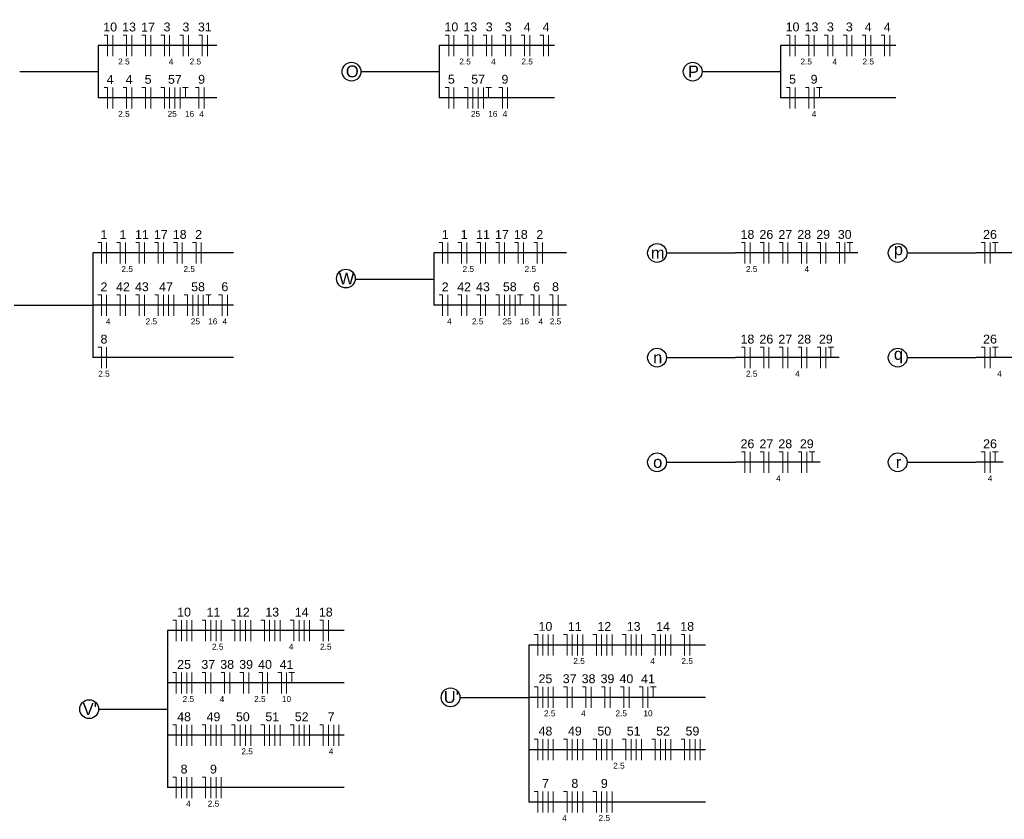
# Model space of a CAD drawing. Header units: millimetres. Extents: x 7 to 269, y 1 to 169.
# Tile 5 of 115: x 24 to 35, y 59 to 69. Entities that reach past the tile are written whole.
import ezdxf

# ---------------------------------------------------------------- set-up
doc = ezdxf.new("R2010")
doc.units = ezdxf.units.MM
doc.header["$MEASUREMENT"] = 0
doc.layers.add('Fiação - Marco Polo', color=3, linetype='Continuous', lineweight=9)
doc.layers.add('Linha de Chamada - Marco Polo', color=1, linetype='Continuous', lineweight=25)
doc.styles.add('Arial', font='arial.ttf')

msp = doc.modelspace()

# ---------------------------------------------------------------- linework, layer by layer
at = {"layer": 'Fiação - Marco Polo'}
for p, q in [((24.715, 68.475), (24.756, 68.475)), ((24.756, 68.225), (24.756, 68.475)), ((24.819, 68.225), (24.819, 68.475)), ((24.941, 68.475), (24.982, 68.475)), ((24.982, 68.225), (24.982, 68.475)), ((25.045, 68.225), (25.045, 68.475)), ((25.167, 68.475), (25.208, 68.475)), ((25.208, 68.225), (25.208, 68.475)), ((25.271, 68.225), (25.271, 68.475)), ((25.393, 68.475), (25.435, 68.475)), ((25.435, 68.225), (25.435, 68.475)), ((25.497, 68.225), (25.497, 68.475)), ((25.619, 68.475), (25.661, 68.475)), ((25.661, 68.225), (25.661, 68.475)), ((25.723, 68.225), (25.723, 68.475)), ((25.845, 68.475), (25.887, 68.475)), ((25.887, 68.225), (25.887, 68.475)), ((25.949, 68.225), (25.949, 68.475)), ((28.79, 68.475), (28.832, 68.475)), ((28.832, 68.225), (28.832, 68.475)), ((28.894, 68.225), (28.894, 68.475)), ((29.016, 68.475), (29.058, 68.475)), ((29.058, 68.225), (29.058, 68.475)), ((29.121, 68.225), (29.121, 68.475)), ((29.242, 68.475), (29.284, 68.475)), ((29.284, 68.225), (29.284, 68.475)), ((29.347, 68.225), (29.347, 68.475)), ((29.469, 68.475), (29.51, 68.475)), ((29.51, 68.225), (29.51, 68.475)), ((29.573, 68.225), (29.573, 68.475)), ((29.695, 68.475), (29.736, 68.475)), ((29.736, 68.225), (29.736, 68.475)), ((29.799, 68.225), (29.799, 68.475)), ((29.921, 68.475), (29.963, 68.475)), ((29.963, 68.225), (29.963, 68.475)), ((30.025, 68.225), (30.025, 68.475)), ((32.866, 68.475), (32.908, 68.475)), ((32.908, 68.225), (32.908, 68.475)), ((32.97, 68.225), (32.97, 68.475)), ((33.092, 68.475), (33.134, 68.475)), ((33.134, 68.225), (33.134, 68.475)), ((33.196, 68.225), (33.196, 68.475)), ((33.318, 68.475), (33.36, 68.475)), ((33.36, 68.225), (33.36, 68.475)), ((33.422, 68.225), (33.422, 68.475)), ((33.544, 68.475), (33.586, 68.475)), ((33.586, 68.225), (33.586, 68.475)), ((33.648, 68.225), (33.648, 68.475)), ((33.77, 68.475), (33.812, 68.475)), ((33.812, 68.225), (33.812, 68.475)), ((33.875, 68.225), (33.875, 68.475)), ((33.997, 68.475), (34.038, 68.475)), ((34.038, 68.225), (34.038, 68.475)), ((34.101, 68.225), (34.101, 68.475)), ((24.715, 67.85), (24.756, 67.85)), ((24.756, 67.6), (24.756, 67.85)), ((24.819, 67.6), (24.819, 67.85)), ((24.941, 67.85), (24.982, 67.85)), ((24.982, 67.6), (24.982, 67.85)), ((25.045, 67.6), (25.045, 67.85)), ((25.167, 67.85), (25.208, 67.85)), ((25.208, 67.6), (25.208, 67.85)), ((25.271, 67.6), (25.271, 67.85)), ((25.393, 67.85), (25.435, 67.85)), ((25.435, 67.6), (25.435, 67.85)), ((25.497, 67.6), (25.497, 67.85)), ((25.56, 67.6), (25.56, 67.85)), ((25.622, 67.6), (25.622, 67.85)), ((25.651, 67.85), (25.718, 67.85)), ((25.685, 67.725), (25.685, 67.85)), ((25.807, 67.85), (25.848, 67.85)), ((25.848, 67.6), (25.848, 67.85)), ((25.911, 67.6), (25.911, 67.85)), ((28.79, 67.85), (28.832, 67.85)), ((28.832, 67.6), (28.832, 67.85)), ((28.894, 67.6), (28.894, 67.85)), ((29.016, 67.85), (29.058, 67.85)), ((29.058, 67.6), (29.058, 67.85)), ((29.121, 67.6), (29.121, 67.85)), ((29.183, 67.6), (29.183, 67.85)), ((29.246, 67.6), (29.246, 67.85)), ((29.275, 67.85), (29.341, 67.85)), ((29.308, 67.725), (29.308, 67.85)), ((29.43, 67.85), (29.472, 67.85)), ((29.472, 67.6), (29.472, 67.85)), ((29.534, 67.6), (29.534, 67.85)), ((32.866, 67.85), (32.908, 67.85)), ((32.908, 67.6), (32.908, 67.85)), ((32.97, 67.6), (32.97, 67.85)), ((33.092, 67.85), (33.134, 67.85)), ((33.134, 67.6), (33.134, 67.85)), ((33.196, 67.6), (33.196, 67.85)), ((33.225, 67.85), (33.292, 67.85)), ((33.259, 67.725), (33.259, 67.85)), ((24.64, 65.998), (24.682, 65.998)), ((24.682, 65.748), (24.682, 65.998)), ((24.745, 65.748), (24.745, 65.998)), ((24.866, 65.998), (24.908, 65.998)), ((24.908, 65.748), (24.908, 65.998)), ((24.971, 65.748), (24.971, 65.998)), ((25.093, 65.998), (25.134, 65.998)), ((25.134, 65.748), (25.134, 65.998)), ((25.197, 65.748), (25.197, 65.998)), ((25.319, 65.998), (25.36, 65.998)), ((25.36, 65.748), (25.36, 65.998)), ((25.423, 65.748), (25.423, 65.998)), ((25.545, 65.998), (25.587, 65.998)), ((25.587, 65.748), (25.587, 65.998)), ((25.649, 65.748), (25.649, 65.998)), ((25.771, 65.998), (25.813, 65.998)), ((25.813, 65.748), (25.813, 65.998)), ((25.875, 65.748), (25.875, 65.998)), ((28.716, 65.998), (28.758, 65.998)), ((28.758, 65.748), (28.758, 65.998)), ((28.82, 65.748), (28.82, 65.998)), ((28.942, 65.998), (28.984, 65.998)), ((28.984, 65.748), (28.984, 65.998)), ((29.046, 65.748), (29.046, 65.998)), ((29.168, 65.998), (29.21, 65.998)), ((29.21, 65.748), (29.21, 65.998)), ((29.272, 65.748), (29.272, 65.998)), ((29.394, 65.998), (29.436, 65.998)), ((29.436, 65.748), (29.436, 65.998)), ((29.499, 65.748), (29.499, 65.998)), ((29.621, 65.998), (29.662, 65.998)), ((29.662, 65.748), (29.662, 65.998)), ((29.725, 65.748), (29.725, 65.998)), ((29.847, 65.998), (29.888, 65.998)), ((29.888, 65.748), (29.888, 65.998)), ((29.951, 65.748), (29.951, 65.998)), ((32.327, 65.998), (32.369, 65.998)), ((32.369, 65.748), (32.369, 65.998)), ((32.431, 65.748), (32.431, 65.998)), ((32.553, 65.998), (32.595, 65.998)), ((32.595, 65.748), (32.595, 65.998)), ((32.657, 65.748), (32.657, 65.998)), ((32.779, 65.998), (32.821, 65.998)), ((32.821, 65.748), (32.821, 65.998)), ((32.883, 65.748), (32.883, 65.998)), ((33.005, 65.998), (33.047, 65.998)), ((33.047, 65.748), (33.047, 65.998)), ((33.11, 65.748), (33.11, 65.998)), ((33.231, 65.998), (33.273, 65.998)), ((33.273, 65.748), (33.273, 65.998)), ((33.336, 65.748), (33.336, 65.998)), ((33.458, 65.998), (33.499, 65.998)), ((33.499, 65.748), (33.499, 65.998)), ((33.562, 65.748), (33.562, 65.998)), ((33.591, 65.998), (33.658, 65.998)), ((33.624, 65.873), (33.624, 65.998)), ((35.194, 65.998), (35.235, 65.998)), ((35.235, 65.748), (35.235, 65.998)), ((35.298, 65.748), (35.298, 65.998)), ((35.327, 65.998), (35.394, 65.998)), ((35.36, 65.873), (35.36, 65.998)), ((24.64, 65.373), (24.682, 65.373)), ((24.682, 65.123), (24.682, 65.373)), ((24.745, 65.123), (24.745, 65.373)), ((24.866, 65.373), (24.908, 65.373)), ((24.908, 65.123), (24.908, 65.373)), ((24.971, 65.123), (24.971, 65.373)), ((25.093, 65.373), (25.134, 65.373)), ((25.134, 65.123), (25.134, 65.373)), ((25.197, 65.123), (25.197, 65.373)), ((25.319, 65.373), (25.36, 65.373)), ((25.36, 65.123), (25.36, 65.373)), ((25.423, 65.123), (25.423, 65.373)), ((25.485, 65.123), (25.485, 65.373)), ((25.548, 65.123), (25.548, 65.373)), ((25.67, 65.373), (25.712, 65.373)), ((25.712, 65.123), (25.712, 65.373)), ((25.774, 65.123), (25.774, 65.373)), ((25.837, 65.123), (25.837, 65.373)), ((25.899, 65.123), (25.899, 65.373)), ((25.928, 65.373), (25.995, 65.373)), ((25.962, 65.248), (25.962, 65.373)), ((26.083, 65.373), (26.125, 65.373)), ((26.125, 65.123), (26.125, 65.373)), ((26.188, 65.123), (26.188, 65.373)), ((28.716, 65.373), (28.758, 65.373)), ((28.758, 65.123), (28.758, 65.373)), ((28.82, 65.123), (28.82, 65.373)), ((28.942, 65.373), (28.984, 65.373)), ((28.984, 65.123), (28.984, 65.373)), ((29.046, 65.123), (29.046, 65.373)), ((29.168, 65.373), (29.21, 65.373)), ((29.21, 65.123), (29.21, 65.373)), ((29.272, 65.123), (29.272, 65.373)), ((29.394, 65.373), (29.436, 65.373)), ((29.436, 65.123), (29.436, 65.373)), ((29.499, 65.123), (29.499, 65.373)), ((29.561, 65.123), (29.561, 65.373)), ((29.624, 65.123), (29.624, 65.373)), ((29.653, 65.373), (29.719, 65.373)), ((29.686, 65.248), (29.686, 65.373)), ((29.808, 65.373), (29.85, 65.373)), ((29.85, 65.123), (29.85, 65.373)), ((29.912, 65.123), (29.912, 65.373)), ((30.034, 65.373), (30.076, 65.373)), ((30.076, 65.123), (30.076, 65.373)), ((30.138, 65.123), (30.138, 65.373)), ((24.64, 64.748), (24.682, 64.748)), ((24.682, 64.498), (24.682, 64.748)), ((24.745, 64.498), (24.745, 64.748)), ((32.327, 64.748), (32.369, 64.748)), ((32.369, 64.498), (32.369, 64.748)), ((32.431, 64.498), (32.431, 64.748)), ((32.553, 64.748), (32.595, 64.748)), ((32.595, 64.498), (32.595, 64.748)), ((32.657, 64.498), (32.657, 64.748)), ((32.779, 64.748), (32.821, 64.748)), ((32.821, 64.498), (32.821, 64.748)), ((32.883, 64.498), (32.883, 64.748)), ((33.005, 64.748), (33.047, 64.748)), ((33.047, 64.498), (33.047, 64.748)), ((33.11, 64.498), (33.11, 64.748)), ((33.231, 64.748), (33.273, 64.748)), ((33.273, 64.498), (33.273, 64.748)), ((33.336, 64.498), (33.336, 64.748)), ((33.365, 64.748), (33.431, 64.748)), ((33.398, 64.623), (33.398, 64.748)), ((35.194, 64.748), (35.235, 64.748)), ((35.235, 64.498), (35.235, 64.748)), ((35.298, 64.498), (35.298, 64.748)), ((35.327, 64.748), (35.394, 64.748)), ((35.36, 64.623), (35.36, 64.748)), ((32.327, 63.498), (32.369, 63.498)), ((32.369, 63.248), (32.369, 63.498)), ((32.431, 63.248), (32.431, 63.498)), ((32.553, 63.498), (32.595, 63.498)), ((32.595, 63.248), (32.595, 63.498)), ((32.657, 63.248), (32.657, 63.498)), ((32.779, 63.498), (32.821, 63.498)), ((32.821, 63.248), (32.821, 63.498)), ((32.883, 63.248), (32.883, 63.498)), ((33.005, 63.498), (33.047, 63.498)), ((33.047, 63.248), (33.047, 63.498)), ((33.11, 63.248), (33.11, 63.498)), ((33.139, 63.498), (33.205, 63.498)), ((33.172, 63.373), (33.172, 63.498)), ((35.194, 63.498), (35.235, 63.498)), ((35.235, 63.248), (35.235, 63.498)), ((35.298, 63.248), (35.298, 63.498)), ((35.327, 63.498), (35.394, 63.498)), ((35.36, 63.373), (35.36, 63.498)), ((25.534, 61.488), (25.576, 61.488)), ((25.576, 61.238), (25.576, 61.488)), ((25.639, 61.238), (25.639, 61.488)), ((25.701, 61.238), (25.701, 61.488)), ((25.764, 61.238), (25.764, 61.488)), ((25.886, 61.488), (25.927, 61.488)), ((25.927, 61.238), (25.927, 61.488)), ((25.99, 61.238), (25.99, 61.488)), ((26.052, 61.238), (26.052, 61.488)), ((26.115, 61.238), (26.115, 61.488)), ((26.237, 61.488), (26.278, 61.488)), ((26.278, 61.238), (26.278, 61.488)), ((26.341, 61.238), (26.341, 61.488)), ((26.403, 61.238), (26.403, 61.488)), ((26.466, 61.238), (26.466, 61.488)), ((26.588, 61.488), (26.63, 61.488)), ((26.63, 61.238), (26.63, 61.488)), ((26.692, 61.238), (26.692, 61.488)), ((26.755, 61.238), (26.755, 61.488)), ((26.817, 61.238), (26.817, 61.488)), ((26.939, 61.488), (26.981, 61.488)), ((26.981, 61.238), (26.981, 61.488)), ((27.043, 61.238), (27.043, 61.488)), ((27.106, 61.238), (27.106, 61.488)), ((27.168, 61.238), (27.168, 61.488)), ((27.29, 61.488), (27.332, 61.488)), ((27.332, 61.238), (27.332, 61.488)), ((27.394, 61.238), (27.394, 61.488)), ((29.852, 61.316), (29.894, 61.316)), ((29.894, 61.066), (29.894, 61.316)), ((29.956, 61.066), (29.956, 61.316)), ((30.019, 61.066), (30.019, 61.316)), ((30.081, 61.066), (30.081, 61.316)), ((30.203, 61.316), (30.245, 61.316)), ((30.245, 61.066), (30.245, 61.316)), ((30.307, 61.066), (30.307, 61.316)), ((30.37, 61.066), (30.37, 61.316)), ((30.432, 61.066), (30.432, 61.316)), ((30.554, 61.316), (30.596, 61.316)), ((30.596, 61.066), (30.596, 61.316)), ((30.658, 61.066), (30.658, 61.316)), ((30.721, 61.066), (30.721, 61.316)), ((30.783, 61.066), (30.783, 61.316)), ((30.905, 61.316), (30.947, 61.316)), ((30.947, 61.066), (30.947, 61.316)), ((31.01, 61.066), (31.01, 61.316)), ((31.072, 61.066), (31.072, 61.316)), ((31.135, 61.066), (31.135, 61.316)), ((31.257, 61.316), (31.298, 61.316)), ((31.298, 61.066), (31.298, 61.316)), ((31.361, 61.066), (31.361, 61.316)), ((31.423, 61.066), (31.423, 61.316)), ((31.486, 61.066), (31.486, 61.316)), ((31.608, 61.316), (31.649, 61.316)), ((31.649, 61.066), (31.649, 61.316)), ((31.712, 61.066), (31.712, 61.316)), ((25.534, 60.863), (25.576, 60.863)), ((25.576, 60.613), (25.576, 60.863)), ((25.639, 60.613), (25.639, 60.863)), ((25.701, 60.613), (25.701, 60.863)), ((25.764, 60.613), (25.764, 60.863)), ((25.886, 60.863), (25.927, 60.863)), ((25.927, 60.613), (25.927, 60.863)), ((25.99, 60.613), (25.99, 60.863)), ((26.112, 60.863), (26.153, 60.863)), ((26.153, 60.613), (26.153, 60.863)), ((26.216, 60.613), (26.216, 60.863)), ((26.338, 60.863), (26.38, 60.863)), ((26.38, 60.613), (26.38, 60.863)), ((26.442, 60.613), (26.442, 60.863)), ((26.564, 60.863), (26.606, 60.863)), ((26.606, 60.613), (26.606, 60.863)), ((26.668, 60.613), (26.668, 60.863)), ((26.79, 60.863), (26.832, 60.863)), ((26.832, 60.613), (26.832, 60.863)), ((26.894, 60.613), (26.894, 60.863)), ((26.923, 60.863), (26.99, 60.863)), ((26.957, 60.738), (26.957, 60.863)), ((29.852, 60.691), (29.894, 60.691)), ((29.894, 60.441), (29.894, 60.691)), ((29.956, 60.441), (29.956, 60.691)), ((30.019, 60.441), (30.019, 60.691)), ((30.081, 60.441), (30.081, 60.691)), ((30.203, 60.691), (30.245, 60.691)), ((30.245, 60.441), (30.245, 60.691)), ((30.307, 60.441), (30.307, 60.691)), ((30.429, 60.691), (30.471, 60.691)), ((30.471, 60.441), (30.471, 60.691)), ((30.533, 60.441), (30.533, 60.691)), ((30.655, 60.691), (30.697, 60.691)), ((30.697, 60.441), (30.697, 60.691)), ((30.76, 60.441), (30.76, 60.691)), ((30.882, 60.691), (30.923, 60.691)), ((30.923, 60.441), (30.923, 60.691)), ((30.986, 60.441), (30.986, 60.691)), ((31.108, 60.691), (31.149, 60.691)), ((31.149, 60.441), (31.149, 60.691)), ((31.212, 60.441), (31.212, 60.691)), ((31.241, 60.691), (31.308, 60.691)), ((31.274, 60.566), (31.274, 60.691)), ((25.534, 60.238), (25.576, 60.238)), ((25.576, 59.988), (25.576, 60.238)), ((25.639, 59.988), (25.639, 60.238)), ((25.701, 59.988), (25.701, 60.238)), ((25.764, 59.988), (25.764, 60.238)), ((25.886, 60.238), (25.927, 60.238)), ((25.927, 59.988), (25.927, 60.238)), ((25.99, 59.988), (25.99, 60.238)), ((26.052, 59.988), (26.052, 60.238)), ((26.115, 59.988), (26.115, 60.238)), ((26.237, 60.238), (26.278, 60.238)), ((26.278, 59.988), (26.278, 60.238)), ((26.341, 59.988), (26.341, 60.238)), ((26.403, 59.988), (26.403, 60.238)), ((26.466, 59.988), (26.466, 60.238)), ((26.588, 60.238), (26.63, 60.238)), ((26.63, 59.988), (26.63, 60.238)), ((26.692, 59.988), (26.692, 60.238)), ((26.755, 59.988), (26.755, 60.238)), ((26.817, 59.988), (26.817, 60.238)), ((26.939, 60.238), (26.981, 60.238)), ((26.981, 59.988), (26.981, 60.238)), ((27.043, 59.988), (27.043, 60.238)), ((27.106, 59.988), (27.106, 60.238)), ((27.168, 59.988), (27.168, 60.238)), ((27.29, 60.238), (27.332, 60.238)), ((27.332, 59.988), (27.332, 60.238)), ((27.394, 59.988), (27.394, 60.238)), ((27.457, 59.988), (27.457, 60.238)), ((27.519, 59.988), (27.519, 60.238)), ((29.852, 60.066), (29.894, 60.066)), ((29.894, 59.816), (29.894, 60.066)), ((29.956, 59.816), (29.956, 60.066)), ((30.019, 59.816), (30.019, 60.066)), ((30.081, 59.816), (30.081, 60.066)), ((30.203, 60.066), (30.245, 60.066)), ((30.245, 59.816), (30.245, 60.066)), ((30.307, 59.816), (30.307, 60.066)), ((30.37, 59.816), (30.37, 60.066)), ((30.432, 59.816), (30.432, 60.066)), ((30.554, 60.066), (30.596, 60.066)), ((30.596, 59.816), (30.596, 60.066)), ((30.658, 59.816), (30.658, 60.066)), ((30.721, 59.816), (30.721, 60.066)), ((30.783, 59.816), (30.783, 60.066)), ((30.905, 60.066), (30.947, 60.066)), ((30.947, 59.816), (30.947, 60.066)), ((31.01, 59.816), (31.01, 60.066)), ((31.072, 59.816), (31.072, 60.066)), ((31.135, 59.816), (31.135, 60.066)), ((31.257, 60.066), (31.298, 60.066)), ((31.298, 59.816), (31.298, 60.066)), ((31.361, 59.816), (31.361, 60.066)), ((31.423, 59.816), (31.423, 60.066)), ((31.486, 59.816), (31.486, 60.066)), ((31.608, 60.066), (31.649, 60.066)), ((31.649, 59.816), (31.649, 60.066)), ((31.712, 59.816), (31.712, 60.066)), ((31.774, 59.816), (31.774, 60.066)), ((31.837, 59.816), (31.837, 60.066)), ((25.534, 59.613), (25.576, 59.613)), ((25.576, 59.363), (25.576, 59.613)), ((25.639, 59.363), (25.639, 59.613)), ((25.701, 59.363), (25.701, 59.613)), ((25.764, 59.363), (25.764, 59.613)), ((25.886, 59.613), (25.927, 59.613)), ((25.927, 59.363), (25.927, 59.613)), ((25.99, 59.363), (25.99, 59.613)), ((26.052, 59.363), (26.052, 59.613)), ((26.115, 59.363), (26.115, 59.613)), ((29.852, 59.441), (29.894, 59.441)), ((29.894, 59.191), (29.894, 59.441)), ((29.956, 59.191), (29.956, 59.441)), ((30.019, 59.191), (30.019, 59.441)), ((30.081, 59.191), (30.081, 59.441)), ((30.203, 59.441), (30.245, 59.441)), ((30.245, 59.191), (30.245, 59.441)), ((30.307, 59.191), (30.307, 59.441)), ((30.37, 59.191), (30.37, 59.441)), ((30.432, 59.191), (30.432, 59.441)), ((30.554, 59.441), (30.596, 59.441)), ((30.596, 59.191), (30.596, 59.441)), ((30.658, 59.191), (30.658, 59.441)), ((30.721, 59.191), (30.721, 59.441)), ((30.783, 59.191), (30.783, 59.441))]:
    msp.add_line(p, q, dxfattribs=at)
at = {"layer": 'Linha de Chamada - Marco Polo'}
for p, q in [((26.063, 68.35), (24.643, 68.35)), ((24.643, 68.35), (24.643, 67.725)), ((30.097, 68.35), (28.718, 68.35)), ((28.718, 68.35), (28.718, 67.725)), ((34.173, 68.35), (32.794, 68.35)), ((32.794, 68.35), (32.794, 67.725)), ((23.706, 68.038), (24.643, 68.038)), ((27.782, 68.038), (28.718, 68.038)), ((31.858, 68.038), (32.794, 68.038)), ((26.063, 67.725), (24.643, 67.725)), ((30.097, 67.725), (28.718, 67.725)), ((34.173, 67.725), (32.794, 67.725)), ((26.26, 65.873), (24.578, 65.873)), ((24.578, 65.873), (24.578, 64.623)), ((30.238, 65.873), (28.654, 65.873)), ((28.654, 65.873), (28.654, 65.248)), ((31.431, 65.873), (32.256, 65.873)), ((33.72, 65.873), (32.256, 65.873)), ((34.306, 65.873), (35.131, 65.873)), ((35.925, 65.873), (35.131, 65.873)), ((27.717, 65.56), (28.654, 65.56)), ((23.641, 65.248), (24.578, 65.248)), ((26.26, 65.248), (24.578, 65.248)), ((30.238, 65.248), (28.654, 65.248)), ((26.26, 64.623), (24.578, 64.623)), ((31.431, 64.623), (32.256, 64.623)), ((33.494, 64.623), (32.256, 64.623)), ((34.306, 64.623), (35.131, 64.623)), ((35.699, 64.623), (35.131, 64.623)), ((31.431, 63.373), (32.256, 63.373)), ((33.268, 63.373), (32.256, 63.373)), ((34.306, 63.373), (35.131, 63.373)), ((35.456, 63.373), (35.131, 63.373)), ((27.582, 61.363), (25.472, 61.363)), ((25.472, 61.363), (25.472, 59.488)), ((31.899, 61.191), (29.79, 61.191)), ((29.79, 61.191), (29.79, 59.316)), ((27.582, 60.738), (25.472, 60.738)), ((28.965, 60.566), (29.79, 60.566)), ((31.899, 60.566), (29.79, 60.566)), ((24.647, 60.425), (25.472, 60.425)), ((27.582, 60.113), (25.472, 60.113)), ((31.899, 59.941), (29.79, 59.941)), ((27.582, 59.488), (25.472, 59.488)), ((31.899, 59.316), (29.79, 59.316))]:
    msp.add_line(p, q, dxfattribs=at)
for centre in [(27.67, 68.038), (31.746, 68.038), (31.32, 65.873), (34.195, 65.873), (27.603, 65.567), (31.32, 64.623), (34.195, 64.623), (31.32, 63.373), (34.195, 63.373), (28.853, 60.566), (24.536, 60.425)]:
    msp.add_circle(centre, 0.112, dxfattribs=at)

# ---------------------------------------------------------------- texts
at = {"layer": 'Fiação - Marco Polo', "attachment_point": 8, "line_spacing_factor": 0.798, "style": 'Arial'}
for s, insert, char_height, width in [('10', (24.787, 68.517), 0.1059, 0.25416), ('13', (25.013, 68.517), 0.1059, 0.25416), ('17', (25.24, 68.517), 0.1059, 0.25416), ('3', (25.466, 68.517), 0.106, 0.12708), ('3', (25.692, 68.517), 0.106, 0.12708), ('31', (25.918, 68.517), 0.1059, 0.25416), ('10', (28.863, 68.518), 0.1059, 0.25416), ('13', (29.089, 68.518), 0.1059, 0.25416), ('3', (29.315, 68.518), 0.106, 0.12708), ('3', (29.542, 68.518), 0.106, 0.12708), ('4', (29.768, 68.518), 0.106, 0.12708), ('4', (29.994, 68.518), 0.106, 0.12708), ('10', (32.939, 68.518), 0.1059, 0.25416), ('13', (33.165, 68.518), 0.1059, 0.25416), ('3', (33.391, 68.518), 0.106, 0.12708), ('3', (33.617, 68.518), 0.106, 0.12708), ('4', (33.843, 68.518), 0.106, 0.12708), ('4', (34.07, 68.518), 0.106, 0.12708), ('2.5', (24.951, 68.123), 0.0706, 0.25416), ('4', (25.516, 68.123), 0.0706, 0.08472), ('2.5', (25.805, 68.123), 0.0706, 0.25416), ('2.5', (29.027, 68.123), 0.0706, 0.25416), ('4', (29.366, 68.123), 0.0706, 0.08472), ('2.5', (29.768, 68.123), 0.0706, 0.25416), ('2.5', (33.102, 68.123), 0.0706, 0.25416), ('4', (33.442, 68.123), 0.0706, 0.08472), ('2.5', (33.843, 68.123), 0.0706, 0.25416), ('4', (24.787, 67.892), 0.106, 0.12708), ('4', (25.013, 67.892), 0.106, 0.12708), ('5', (25.24, 67.892), 0.106, 0.12708), ('57', (25.56, 67.892), 0.1059, 0.25416), ('9', (25.879, 67.892), 0.106, 0.12708), ('5', (28.863, 67.893), 0.106, 0.12708), ('57', (29.183, 67.893), 0.1059, 0.25416), ('9', (29.503, 67.893), 0.106, 0.12708), ('5', (32.939, 67.893), 0.106, 0.12708), ('9', (33.196, 67.893), 0.106, 0.12708), ('2.5', (24.951, 67.498), 0.0706, 0.25416), ('25', (25.528, 67.498), 0.0706, 0.16944), ('16', (25.735, 67.498), 0.0706, 0.16944), ('4', (25.879, 67.498), 0.0706, 0.08472), ('25', (29.152, 67.498), 0.0706, 0.16944), ('16', (29.359, 67.498), 0.0706, 0.16944), ('4', (29.503, 67.498), 0.0706, 0.08472), ('4', (33.196, 67.498), 0.0706, 0.08472), ('1', (24.713, 66.04), 0.106, 0.12708), ('1', (24.94, 66.04), 0.106, 0.12708), ('11', (25.166, 66.04), 0.1059, 0.25416), ('17', (25.392, 66.04), 0.1059, 0.25416), ('18', (25.618, 66.04), 0.1059, 0.25416), ('2', (25.844, 66.04), 0.106, 0.12708), ('1', (28.789, 66.04), 0.106, 0.12708), ('1', (29.015, 66.04), 0.106, 0.12708), ('11', (29.241, 66.04), 0.1059, 0.25416), ('17', (29.467, 66.04), 0.1059, 0.25416), ('18', (29.693, 66.04), 0.1059, 0.25416), ('2', (29.919, 66.04), 0.106, 0.12708), ('18', (32.4, 66.04), 0.1059, 0.25416), ('26', (32.626, 66.04), 0.1059, 0.25416), ('27', (32.852, 66.04), 0.1059, 0.25416), ('28', (33.078, 66.04), 0.1059, 0.25416), ('29', (33.305, 66.04), 0.1059, 0.25416), ('30', (33.562, 66.04), 0.1059, 0.25416), ('26', (35.298, 66.04), 0.1059, 0.25416), ('2.5', (24.99, 65.645), 0.0706, 0.25416), ('2.5', (25.731, 65.645), 0.0706, 0.25416), ('2.5', (29.065, 65.645), 0.0706, 0.25416), ('2.5', (29.806, 65.645), 0.0706, 0.25416), ('2.5', (32.451, 65.645), 0.0706, 0.25416), ('4', (33.11, 65.645), 0.0706, 0.08472), ('2', (24.713, 65.415), 0.106, 0.12708), ('42', (24.94, 65.415), 0.1059, 0.25416), ('43', (25.166, 65.415), 0.1059, 0.25416), ('47', (25.454, 65.415), 0.1059, 0.25416), ('58', (25.837, 65.415), 0.1059, 0.25416), ('6', (26.157, 65.415), 0.106, 0.12708), ('2', (28.789, 65.415), 0.106, 0.12708), ('42', (29.015, 65.415), 0.1059, 0.25416), ('43', (29.241, 65.415), 0.1059, 0.25416), ('58', (29.561, 65.415), 0.1059, 0.25416), ('6', (29.881, 65.415), 0.106, 0.12708), ('8', (30.107, 65.415), 0.106, 0.12708), ('4', (24.764, 65.02), 0.0706, 0.08472), ('2.5', (25.279, 65.02), 0.0706, 0.25416), ('25', (25.805, 65.02), 0.0706, 0.16944), ('16', (26.012, 65.02), 0.0706, 0.16944), ('4', (26.157, 65.02), 0.0706, 0.08472), ('4', (28.839, 65.02), 0.0706, 0.08472), ('2.5', (29.178, 65.02), 0.0706, 0.25416), ('25', (29.53, 65.02), 0.0706, 0.16944), ('16', (29.736, 65.02), 0.0706, 0.16944), ('4', (29.931, 65.02), 0.0706, 0.08472), ('2.5', (30.107, 65.02), 0.0706, 0.25416), ('8', (24.713, 64.79), 0.106, 0.12708), ('18', (32.4, 64.79), 0.1059, 0.25416), ('26', (32.626, 64.79), 0.1059, 0.25416), ('27', (32.852, 64.79), 0.1059, 0.25416), ('28', (33.078, 64.79), 0.1059, 0.25416), ('29', (33.336, 64.79), 0.1059, 0.25416), ('26', (35.298, 64.79), 0.1059, 0.25416), ('2.5', (24.713, 64.395), 0.0706, 0.25416), ('2.5', (32.451, 64.395), 0.0706, 0.25416), ('4', (32.997, 64.395), 0.0706, 0.08472), ('4', (35.411, 64.395), 0.0706, 0.08472), ('26', (32.4, 63.54), 0.1059, 0.25416), ('27', (32.626, 63.54), 0.1059, 0.25416), ('28', (32.852, 63.54), 0.1059, 0.25416), ('29', (33.109, 63.54), 0.1059, 0.25416), ('26', (35.298, 63.54), 0.1059, 0.25416), ('4', (32.77, 63.145), 0.0706, 0.08472), ('4', (35.298, 63.145), 0.0706, 0.08472), ('10', (25.67, 61.53), 0.1059, 0.25416), ('11', (26.021, 61.53), 0.1059, 0.25416), ('12', (26.372, 61.53), 0.1059, 0.25416), ('13', (26.723, 61.53), 0.1059, 0.25416), ('14', (27.075, 61.53), 0.1059, 0.25416), ('18', (27.363, 61.53), 0.1059, 0.25416), ('10', (29.987, 61.359), 0.1059, 0.25416), ('11', (30.338, 61.359), 0.1059, 0.25416), ('12', (30.69, 61.359), 0.1059, 0.25416), ('13', (31.041, 61.359), 0.1059, 0.25416), ('14', (31.392, 61.359), 0.1059, 0.25416), ('18', (31.68, 61.359), 0.1059, 0.25416), ('2.5', (26.072, 61.135), 0.0706, 0.25416), ('4', (26.95, 61.135), 0.0706, 0.08472), ('2.5', (27.363, 61.135), 0.0706, 0.25416), ('2.5', (30.389, 60.964), 0.0706, 0.25416), ('4', (31.267, 60.964), 0.0706, 0.08472), ('2.5', (31.68, 60.964), 0.0706, 0.25416), ('25', (25.67, 60.905), 0.1059, 0.25416), ('37', (25.959, 60.905), 0.1059, 0.25416), ('38', (26.185, 60.905), 0.1059, 0.25416), ('39', (26.411, 60.905), 0.1059, 0.25416), ('40', (26.637, 60.905), 0.1059, 0.25416), ('41', (26.894, 60.905), 0.1059, 0.25416), ('25', (29.987, 60.734), 0.1059, 0.25416), ('37', (30.276, 60.734), 0.1059, 0.25416), ('38', (30.502, 60.734), 0.1059, 0.25416), ('39', (30.728, 60.734), 0.1059, 0.25416), ('40', (30.954, 60.734), 0.1059, 0.25416), ('41', (31.212, 60.734), 0.1059, 0.25416), ('2.5', (25.721, 60.51), 0.0706, 0.25416), ('4', (26.122, 60.51), 0.0706, 0.08472), ('2.5', (26.575, 60.51), 0.0706, 0.25416), ('10', (26.894, 60.51), 0.0706, 0.16944), ('48', (25.67, 60.28), 0.1059, 0.25416), ('49', (26.021, 60.28), 0.1059, 0.25416), ('50', (26.372, 60.28), 0.1059, 0.25416), ('51', (26.723, 60.28), 0.1059, 0.25416), ('52', (27.075, 60.28), 0.1059, 0.25416), ('7', (27.426, 60.28), 0.106, 0.12708), ('2.5', (30.038, 60.339), 0.0706, 0.25416), ('4', (30.44, 60.339), 0.0706, 0.08472), ('2.5', (30.892, 60.339), 0.0706, 0.25416), ('10', (31.212, 60.339), 0.0706, 0.16944), ('48', (29.987, 60.109), 0.1059, 0.25416), ('49', (30.338, 60.109), 0.1059, 0.25416), ('50', (30.69, 60.109), 0.1059, 0.25416), ('51', (31.041, 60.109), 0.1059, 0.25416), ('52', (31.392, 60.109), 0.1059, 0.25416), ('59', (31.743, 60.109), 0.1059, 0.25416), ('2.5', (26.423, 59.885), 0.0706, 0.25416), ('4', (27.426, 59.885), 0.0706, 0.08472), ('8', (25.67, 59.655), 0.106, 0.12708), ('9', (26.021, 59.655), 0.106, 0.12708), ('2.5', (30.865, 59.714), 0.0706, 0.25416), ('7', (29.987, 59.484), 0.106, 0.12708), ('8', (30.338, 59.484), 0.106, 0.12708), ('9', (30.69, 59.484), 0.106, 0.12708), ('4', (25.721, 59.26), 0.0706, 0.08472), ('2.5', (26.021, 59.26), 0.0706, 0.25416), ('4', (30.213, 59.089), 0.0706, 0.08472), ('2.5', (30.69, 59.089), 0.0706, 0.25416)]:
    msp.add_mtext(s, dxfattribs=dict(at, insert=insert, char_height=char_height, width=width))
at = {"layer": 'Linha de Chamada - Marco Polo', "width": 0.50832, "attachment_point": 8, "line_spacing_factor": 0.798, "style": 'Arial'}
for s, insert, char_height in [('O', (27.679, 67.969), 0.141), ('P', (31.755, 67.969), 0.141), ('m', (31.328, 65.804), 0.141), ('p', (34.204, 65.804), 0.141), ('W', (27.611, 65.498), 0.141), ('n', (31.328, 64.554), 0.141), ('q', (34.204, 64.554), 0.141), ('o', (31.328, 63.304), 0.141), ('r', (34.204, 63.304), 0.141), ("U'", (28.862, 60.497), 0.1412), ("V'", (24.544, 60.356), 0.1412)]:
    msp.add_mtext(s, dxfattribs=dict(at, insert=insert, char_height=char_height))

doc.saveas('drawing.dxf')
